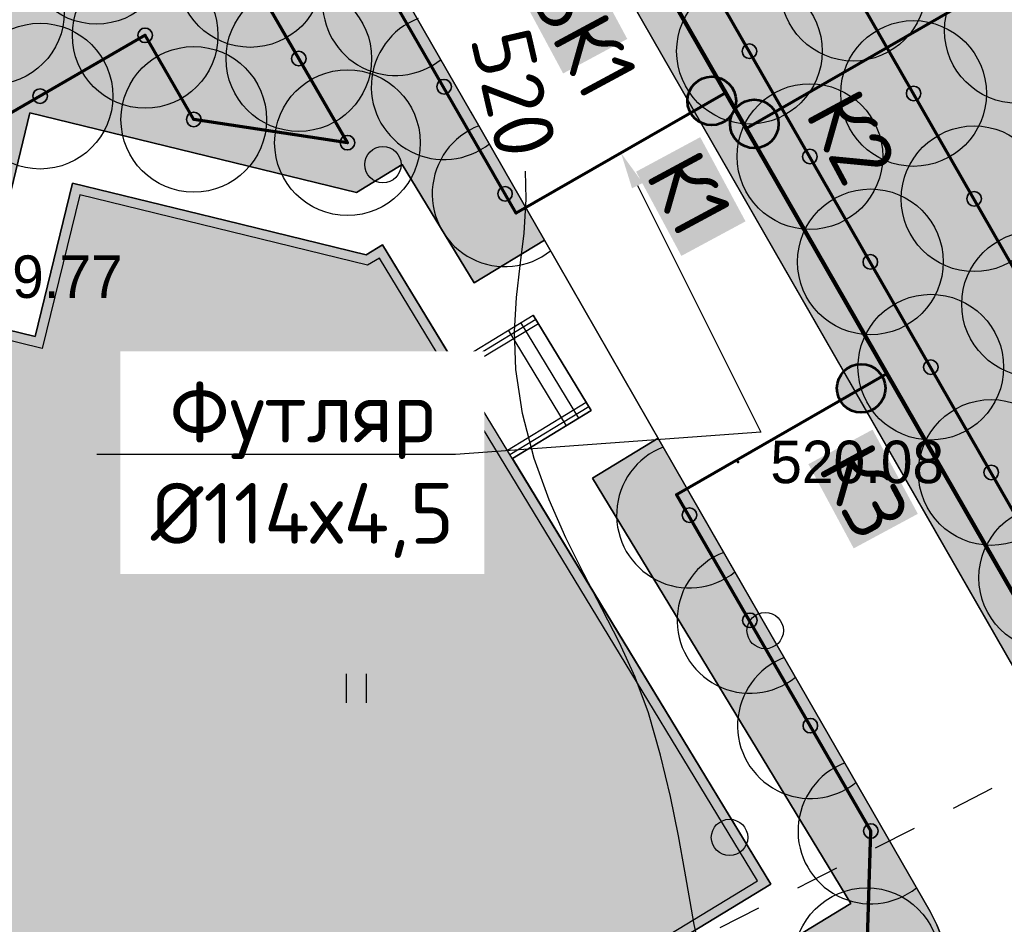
# Model space of a CAD drawing. Header units: millimetres. Extents: x -76021 to 1074922, y 19208 to 400534.
# Tile 71 of 109: x 191148 to 211431, y 266519 to 285139. Entities that reach past the tile are written whole.
import ezdxf
from ezdxf import colors
from ezdxf.entities.mleader import LeaderData, LeaderLine
from ezdxf.math import Vec2, Vec3

# ---------------------------------------------------------------- set-up
doc = ezdxf.new("R2010")
doc.units = ezdxf.units.MM
doc.linetypes.add('Д_ТРОТ_ТРУБА', pattern=[3, 1.5, -1.5])
for name, color, linetype in [('(004) Точки рельефа', 7, 'Continuous'), ('(025) Дорога', 7, 'Continuous'), ('(036) Растительность', 7, 'Continuous'), ('(038) Деревья', 7, 'Continuous'), ('C-TOPO-MAJR', 9, 'Continuous')]:
    doc.layers.add(name, color=color, linetype=linetype)
doc.layers.add('(032) Горизонтали утолщенные', color=32, linetype='Continuous', lineweight=30)
doc.layers.add('В3', color=5, linetype='производственный водопровод', lineweight=50)
doc.styles.add('D-431', font='txt')
doc.styles.add('GOST', font='isocpeur.ttf')
doc.styles.get("Standard").update_dxf_attribs({"font": 'arial.ttf'})
doc.styles.add('СПДС', font='isocpeur.ttf')
doc.linetypes.add('производственный водопровод', pattern='A,5,-0.5,["В3",Standard,S=0.7,R=0,X=0,Y=-0.35],-2', length=7.5)

# ---------------------------------------------------------------- blocks, each defined once
blk = doc.blocks.new('A$C2cdd6916')
h = blk.add_hatch(color=1)
h.dxf.hatch_style = 1
h.paths.add_polyline_path([(16401.238, -4652.593), (12042.877, -7301.119), (10692.648, -5079.21), (11718.144, -4456.027), (9225.414, -354.04), (9994.537, 113.347), (7294.079, 4557.166), (6524.956, 4089.779), (4032.226, 8191.765), (3006.729, 7568.583), (1656.5, 9790.492), (26610.253, 24954.602), (28168.21, 22390.86), (31159.242, 24208.476), (35090.313, 26597.342), (27092.803, 39757.883), (26750.971, 39550.156), (23865.782, 40254.206), (20705.813, 41025.308), (19934.711, 37865.339), (16774.743, 38636.441), (16003.641, 35476.472), (12843.672, 36247.575), (12072.57, 33087.606), (8912.601, 33858.708), (8141.499, 30698.739), (4981.531, 31469.841), (4210.429, 28309.873), (1050.46, 29080.975), (279.358, 25921.006), (-2880.611, 26692.108), (-3651.713, 23532.14), (-4355.763, 20646.951), (-16319.891, 13376.488), (-19205.079, 14080.537), (-22365.048, 14851.639), (-23136.15, 11691.671), (-26296.119, 12462.773), (-27067.221, 9302.804), (-30227.189, 10073.906), (-30998.291, 6913.938), (-34158.26, 7685.04), (-34929.362, 4525.071), (-38089.331, 5296.173), (-38860.433, 2136.205), (-42020.401, 2907.307), (-42791.503, -252.662), (-45951.472, 518.44), (-46722.574, -2641.528), (-47426.624, -5526.717), (-47768.456, -5734.445), (-39770.946, -18894.986), (-32848.844, -14688.503), (-34406.8, -12124.761), (-9453.047, 3039.348), (-8102.818, 817.438), (-9128.315, 194.256), (-6635.585, -3907.731), (-7404.707, -4375.118), (-4704.249, -8818.937), (-3935.127, -8351.55), (-1442.396, -12453.537), (-416.9, -11830.354), (933.329, -14052.264), (-3425.032, -16700.79), (-1867.075, -19264.531), (-17591.358, -28819.998), (-15929.538, -31554.655), (-15758.622, -31450.792), (-14927.712, -32818.121), (-15440.46, -33129.712), (-13674.776, -36035.286), (-13162.028, -35723.695), (-12331.118, -37091.024), (-12502.034, -37194.887), (-12294.306, -37536.72), (-10840.214, -39929.545), (952.998, -32762.946), (1160.726, -33104.778), (5091.797, -30715.911), (5507.252, -31399.576), (10207.445, -28543.322), (9791.99, -27859.658), (12013.899, -26509.429), (12844.81, -27876.758), (18826.874, -24241.526), (17995.963, -22874.197), (20217.873, -21523.968), (20633.328, -22207.633), (25333.521, -19351.379), (24918.066, -18667.715), (28849.137, -16278.848), (28641.409, -15937.016), (40434.621, -8770.416), (38772.801, -6035.759), (38601.885, -6139.622), (37770.975, -4772.293), (38283.723, -4460.702), (36518.039, -1555.128), (36005.291, -1866.719), (35174.381, -499.39), (35345.297, -395.527), (35137.569, -53.694), (33683.477, 2339.131), (17959.194, -7216.335)])
for p, q in [((28572.861, 37322.329), (30196.565, 38309.034)), ((31134.624, 36187.703), (29940.19, 38153.239)), ((31390.998, 36343.499), (30196.565, 38309.034)), ((30878.249, 36031.908), (29683.816, 37997.443)), ((29767.295, 35356.793), (31390.998, 36343.499))]:
    blk.add_line(p, q)
at = {"color": 1}
for p, q in [((28624.793, 37236.871), (30248.496, 38223.576)), ((28676.725, 37151.413), (30300.428, 38138.118)), ((29663.431, 35527.709), (31287.134, 36514.415)), ((29715.363, 35442.251), (31339.066, 36428.957))]:
    blk.add_line(p, q, dxfattribs=at)
for points in [[(7572.818, 9875.277), (35090.313, 26597.342), (27092.803, 39757.883), (26750.971, 39550.156), (23865.782, 40254.206), (20705.813, 41025.308), (19934.711, 37865.339), (16774.743, 38636.441), (16003.641, 35476.472), (12843.672, 36247.575), (12072.57, 33087.606), (8912.601, 33858.708), (8141.499, 30698.739), (4981.531, 31469.841), (4210.429, 28309.873), (1050.46, 29080.975), (279.358, 25921.006), (-2880.611, 26692.108)], [(31159.242, 24208.476), (35090.313, 26597.342), (27092.803, 39757.883), (26750.971, 39550.156), (20705.813, 41025.308), (19934.711, 37865.339), (16774.743, 38636.441), (16003.641, 35476.472), (12843.672, 36247.575), (12072.57, 33087.606), (8912.601, 33858.708), (8141.499, 30698.739), (4981.531, 31469.841), (4210.429, 28309.873), (1050.46, 29080.975), (279.358, 25921.006), (-2880.611, 26692.108)]]:
    blk.add_lwpolyline(points)
at = {"color": 2, "lineweight": 30}
blk.add_lwpolyline([(7298.038, 9942.329), (34815.533, 26664.395), (27025.75, 39483.103), (26784.039, 39336.218), (20852.699, 40783.596), (20081.597, 37623.627), (16921.628, 38394.729), (16150.526, 35234.761), (12990.557, 36005.863), (12219.455, 32845.894), (9059.487, 33616.996), (8288.385, 30457.027), (5128.416, 31228.13), (4357.314, 28068.161), (1197.345, 28839.263), (426.243, 25679.294), (-2733.725, 26450.396)], dxfattribs=at)
blk = doc.blocks.new('d')
at = {"layer": '(038) Деревья'}
blk.add_ellipse((0, 0), major_axis=(0.265, 0.265), ratio=1, start_param=5.497787, end_param=11.780972, dxfattribs=at)
blk = doc.blocks.new('I04010')
for p, q in [((-0.412273, 0.007146), (-0.412273, 1.207146)), ((0.387727, 1.207146), (0.387727, 0.007146))]:
    blk.add_line(p, q)
blk = doc.blocks.new('A$C05d28b1e')
at = {"layer": '(004) Точки рельефа', "color": 7, "linetype": 'ByBlock', "lineweight": -2}
blk.add_point((-68804, 71309), dxfattribs=at)
at = {"layer": '(032) Горизонтали утолщенные', "color": 32, "linetype": 'Continuous', "lineweight": 30, "ltscale": 600}
blk.add_lwpolyline([(-69640, 61482), (-69706, 61786), (-69789, 62264), (-69895, 62885), (-70029, 63616), (-70196, 64424), (-70401, 65278), (-70650, 66144), (-70921, 66880), (-71246, 67590), (-71605, 68292), (-71980, 69004), (-72350, 69745), (-72696, 70530), (-72999, 71379), (-73239, 72310), (-73377, 73212), (-73408, 73994), (-73367, 74694), (-73290, 75355), (-73210, 76017), (-73164, 76720), (-73179, 77297)], dxfattribs=at)
at = {"layer": '(036) Растительность', "linetype": 'Continuous', "xscale": 500, "yscale": 500, "zscale": 500}
blk.add_blockref('I04010', (-76659, 66347), dxfattribs=at)
at = {"layer": '(038) Деревья', "linetype": 'Continuous', "xscale": 1000, "yscale": 1000, "zscale": 1000}
for p in [(-76118, 77431), (-68243, 67840), (-68978, 63581)]:
    blk.add_blockref('d', p, dxfattribs=at)
at = {"layer": '(004) Точки рельефа', "linetype": 'ByBlock', "char_height": 875, "attachment_point": 4, "style": 'D-431'}
for s, insert in [('519.77', (-85057, 75118)), ('520.08', (-68137, 71305))]:
    blk.add_mtext(s, dxfattribs=dict(at, insert=insert))
at = {"layer": 'C-TOPO-MAJR', "color": 32, "linetype": 'Continuous', "lineweight": 30, "insert": (-73420, 78900), "char_height": 1250, "width": 2398.75, "attachment_point": 5, "rotation": 283.0734, "style": 'СПДС', "bg_fill": 3, "box_fill_scale": 1.254, "bg_fill_color": 256, "bg_fill_true_color": 13158600, "bg_fill_transparency": 0}
blk.add_mtext('520', dxfattribs=at)
at = {"layer": '(025) Дорога', "linetype": 'Д_ТРОТ_ТРУБА', "ltscale": 600, "flags": 128}
blk.add_lwpolyline([(27459, 120222), (8937, 104733), (7549, 103433), (-2273, 96670), (-15702, 86137), (-17767, 85381), (-18644, 85674), (-40043, 104576), (-45955, 113584), (-51231, 109005), (-44895, 102103), (-42025, 99008), (-25117, 82841), (-25117, 81951), (-25407, 81084), (-32229, 76172), (-32639, 76060), (-33388, 76495), (-37188, 78427), (-42918, 74170), (-43534, 73566), (-56171, 68379), (-72915, 59805), (-96929, 47597), (-121278, 30068), (-138829, 14906), (-139804, 14024), (-138021, 12053), (-129914, 19516), (-105640, 36924), (-88825, 45949), (-78921, 50853), (-56719, 62542), (-42094, 71045), (-39916, 71829), (-37271, 72176), (-35503, 71928), (-34406, 71614), (-29497, 64248), (-29370, 62878), (-30300, 61153), (-32643, 58416), (-31513, 56567), (-31513, 56567), (-31513, 56567)], dxfattribs=at)
blk = doc.blocks.new('фонтан разбрызгиватель')
h = blk.add_hatch(color=256)
h.dxf.hatch_style = 1
h.set_gradient(color1=(0, 0, 255), color2=(0, 0, 255), tint=1)
h.paths.add_polyline_path([(150, 0, 1), (-150, 0, 1)])
at = {"lineweight": 35}
blk.add_circle((0, 0), 150, dxfattribs=at)
blk = doc.blocks.new('Приямок')
at = {"layer": 'В3', "ltscale": 1000}
h = blk.add_hatch(color=256, dxfattribs=at)
h.set_gradient(color1=(0, 0, 255), color2=(0, 0, 255), tint=1)
h.paths.add_polyline_path([(500, 0, 1), (-500, 0, 1)])
at = {"color": 1, "lineweight": 53, "ltscale": 1250}
blk.add_circle((0, 0), 500, dxfattribs=at)

msp = doc.modelspace()

# ---------------------------------------------------------------- block references
at = {"color": 5, "lineweight": 50}
msp.add_blockref('A$C05d28b1e', (274748.019, 204725.492), dxfattribs=at)

# ---------------------------------------------------------------- next in the draw order: hatches: boundary and pattern name
at = {"true_color": 0xbdffbd, "transparency": 33554687}
h = msp.add_hatch(color=254, dxfattribs=at)
h.dxf.hatch_style = 1
h.paths.add_polyline_path([(214820.88, 216948.725), (217126.116, 218322.021), (215603.663, 220877.635), (209171.331, 217045.709), (215496.664, 206427.905), (221928.995, 210259.83), (220406.542, 212815.444), (218101.307, 211442.149)], flags=16)
h.paths.add_polyline_path([(224023.649, 225893.664), (217321.878, 221901.225), (218844.331, 219345.611), (221149.566, 220718.907), (224429.993, 215212.33), (222124.757, 213839.035), (223647.21, 211283.421), (230348.982, 215275.86)], flags=16)
h.paths.add_polyline_path([(198145.918, 256389.508), (196714.622, 258810.696), (195945.576, 258343.355), (195452.223, 259155.207), (180753.437, 250222.923), (181792.074, 248513.762), (184954.022, 250435.242), (185778.519, 249078.468)], flags=17)
h.paths.add_polyline_path([(112361.948, 220188.45), (111031.926, 219380.211), (111784.936, 218141.073), (110930.404, 217621.783), (111501.659, 216681.738), (112356.234, 217201.053), (113109.244, 215961.915), (114308.017, 216690.396)], flags=17)
h.paths.add_polyline_path([(105307.447, 232868.899), (103501.698, 231771.566), (104254.708, 230532.428), (103400.281, 230013.202), (108385.746, 221809.221), (109240.278, 222328.51), (109993.288, 221089.372), (111388.913, 221937.478)], flags=17)
h.paths.add_polyline_path([(156979.321, 232925.067), (156752.863, 233297.721), (159914.811, 235219.201), (158876.174, 236928.362), (144177.388, 227996.078), (144670.741, 227184.227), (143901.694, 226716.886), (144568.743, 225588.502)], flags=17)
h.paths.add_polyline_path([(142502.741, 224367.177), (141850.549, 225470.429), (141081.502, 225003.088), (140588.149, 225814.939), (140331.775, 225659.144), (141058.822, 224462.731), (136016.796, 221398.75), (135886.966, 221612.395), (132969.513, 219839.492), (133454.857, 219018.482)], flags=17)
edge = h.paths.add_edge_path(flags=17)
edge.add_line((209900.143, 266779.777), (204300.545, 276526.419))
edge.add_line((204300.545, 276526.419), (202947.914, 275704.44))
edge.add_line((202947.914, 275704.44), (208270.931, 266944.989))
edge.add_line((208270.931, 266944.989), (204339.861, 264556.123))
edge.add_line((204339.861, 264556.123), (205066.907, 263359.71))
edge.add_line((205066.907, 263359.71), (200024.882, 260295.729))
edge.add_line((200024.882, 260295.729), (199297.835, 261492.142))
edge.add_line((199297.835, 261492.142), (199041.461, 261336.346))
edge.add_line((199041.461, 261336.346), (199534.814, 260524.494))
edge.add_line((199534.814, 260524.494), (198765.767, 260057.154))
edge.add_line((198765.767, 260057.154), (200211.92, 257610.833))
edge.add_line((200211.92, 257610.833), (208825.536, 262702.809))
edge.add_arc((207298.879, 265285.311), 3000, 300.5896345, 389.8780372)
edge = h.paths.add_edge_path(flags=17)
edge.add_line((103051.568, 200547.289), (115708.556, 208238.796))
edge.add_arc((114150.599, 210802.537), 3000, 301.2865698, 389.0884551)
edge.add_line((116772.21, 212261.015), (115281.052, 214941.368))
edge.add_line((115281.052, 214941.368), (114147.882, 214252.754))
edge.add_line((114147.882, 214252.754), (114900.892, 213013.616))
edge.add_line((114900.892, 213013.616), (114046.317, 212494.3))
edge.add_line((114046.317, 212494.3), (114409.79, 211896.176))
edge.add_line((114409.79, 211896.176), (101761.821, 204210.15))
edge.add_line((101761.821, 204210.15), (101398.406, 204808.177))
edge.add_line((101398.406, 204808.177), (100543.808, 204288.848))
edge.add_line((100543.808, 204288.848), (99790.798, 205527.986))
edge.add_line((99790.798, 205527.986), (97397.99, 204073.904))
edge.add_line((97397.99, 204073.904), (98929.869, 201553.074))
edge.add_arc((101493.611, 203111.031), 3000, 211.2865698, 301.2865698)
h.paths.add_polyline_path([(97999.15, 208476.285), (98853.749, 208995.615), (98282.494, 209935.661), (97427.851, 209416.305), (96674.841, 210655.443), (94282.077, 209201.388), (96359.352, 205783.065), (98752.16, 207237.147)], flags=17)
h.paths.add_polyline_path([(90752.371, 222327.079), (89897.624, 221807.659), (89144.614, 223046.798), (86751.954, 221592.806), (93243.44, 210910.549), (95636.204, 212364.604), (94883.194, 213603.742), (95737.836, 214123.098)], flags=17)
edge = h.paths.add_edge_path(flags=17)
edge.add_line((100492.154, 234798.756), (100855.623, 234200.64))
edge.add_line((100855.623, 234200.64), (101710.05, 234719.865))
edge.add_line((101710.05, 234719.865), (102463.06, 233480.727))
edge.add_line((102463.06, 233480.727), (104334.413, 234617.926))
edge.add_line((104334.413, 234617.926), (103714.557, 235732.115))
edge.add_arc((101092.946, 234273.637), 3000, 29.0884551, 121.2865698)
edge.add_line((99534.99, 236837.379), (85997.641, 228610.887))
edge.add_arc((87555.597, 226047.145), 3000, 121.2865698, 211.2865698)
edge.add_line((84991.856, 224489.189), (85713.317, 223301.967))
edge.add_line((85713.317, 223301.967), (88105.976, 224755.959))
edge.add_line((88105.976, 224755.959), (87352.966, 225995.097))
edge.add_line((87352.966, 225995.097), (88207.713, 226514.517))
edge.add_line((88207.713, 226514.517), (87844.185, 227112.731))
edge.add_line((87844.185, 227112.731), (100492.154, 234798.756))
edge = h.paths.add_edge_path(flags=17)
edge.add_line((206429.526, 217740.334), (224718.274, 228635.469))
edge.add_line((224718.274, 228635.469), (228392.671, 222467.567))
edge.add_line((228392.671, 222467.567), (233629.64, 225476.287))
edge.add_line((233629.64, 225476.287), (230763.019, 230465.919))
edge.add_arc((228161.755, 228971.453), 3000, 29.8780372, 120.0993966)
edge.add_line((226657.251, 231566.923), (203230.482, 217987.23))
edge.add_arc((204734.987, 215391.76), 3000, 120.0993966, 209.6273998)
edge.add_line((202127.211, 213908.687), (205080.543, 208715.666))
edge.add_line((205080.543, 208715.666), (210103.883, 211572.499))
edge.add_line((210103.883, 211572.499), (206429.526, 217740.334))
edge = h.paths.add_edge_path(flags=17)
edge.add_line((215489.1, 196338.802), (220126.391, 198832.989))
edge.add_arc((218705.336, 201475.072), 3000, 298.2737705, 330.6005223)
edge.add_line((221318.991, 200002.384), (224444.814, 205549.945))
edge.add_arc((227058.469, 204077.258), 3000, 120.9636572, 150.6005223, ccw=False)
edge.add_line((225514.986, 206649.739), (237068.791, 213581.994))
edge.add_arc((235525.308, 216154.476), 3000, 300.9636572, 389.8780372)
edge.add_line((238126.571, 217648.942), (236200.481, 221001.489))
edge.add_line((236200.481, 221001.489), (234625.951, 223742.111))
edge.add_line((234625.951, 223742.111), (229416.389, 220749.137))
edge.add_line((229416.389, 220749.137), (233090.787, 214581.235))
edge.add_line((233090.787, 214581.235), (214802.04, 203686.1))
edge.add_line((214802.04, 203686.1), (211127.682, 209853.934))
edge.add_line((211127.682, 209853.934), (206069.258, 206977.149))
edge.add_line((206069.258, 206977.149), (211460.269, 197497.812))
edge.add_arc((214068.044, 198980.885), 3000, 209.6273998, 298.2737705)
edge = h.paths.add_edge_path(flags=17)
edge.add_line((194192.973, 196985.951), (199241.318, 187599.865))
edge.add_line((199241.318, 187599.865), (206679.698, 191600.629))
edge.add_arc((205258.643, 194242.712), 3000, 298.2737705, 389.6273998)
edge.add_line((207866.419, 195725.785), (202800.909, 204632.774))
edge.add_line((202800.909, 204632.774), (195139.317, 200275.536))
edge.add_arc((192052.271, 199382.7), 3213.567, 0, 16.130926, ccw=False)
edge.add_arc((192052.271, 199382.7), 3213.567, 311.7702443, 360, ccw=False)
edge = h.paths.add_edge_path(flags=17)
edge.add_line((190745.269, 183030.23), (197920.277, 186889.338))
edge.add_line((197920.277, 186889.338), (192871.931, 196275.424))
edge.add_arc((192052.271, 199382.7), 3213.567, 223.1238736, 284.7772966, ccw=False)
edge.add_line((189706.76, 197185.977), (182063.185, 192838.986))
edge.add_line((182063.185, 192838.986), (186682.131, 184251.258))
edge.add_arc((189324.213, 185672.313), 3000, 208.2737705, 298.2737705)
edge = h.paths.add_edge_path(flags=17)
edge.add_line((189911.568, 201779.449), (188415.098, 204561.747))
edge.add_line((188415.098, 204561.747), (188128.985, 204387.879))
edge.add_line((188128.985, 204387.879), (185951.459, 207971.174))
edge.add_line((185951.459, 207971.174), (179296.89, 204113.749))
edge.add_arc((180801.395, 201518.279), 3000, 120.0993966, 208.2737705)
edge.add_line((178159.312, 200097.223), (181352.459, 194160.396))
edge.add_line((181352.459, 194160.396), (188965.224, 198489.865))
edge.add_arc((192052.271, 199382.7), 3213.567, 180, 196.130926, ccw=False)
edge.add_arc((192052.271, 199382.7), 3213.567, 131.7702443, 180, ccw=False)
edge = h.paths.add_edge_path(flags=17)
edge.add_line((202059.373, 205936.662), (198690.902, 211859.646))
edge.add_arc((196083.126, 210376.573), 3000, 29.6273998, 120.0993966)
edge.add_line((194578.621, 212972.043), (194085.678, 212686.301))
edge.add_line((194085.678, 212686.301), (196162.043, 209269.476))
edge.add_line((196162.043, 209269.476), (189698.743, 205341.803))
edge.add_line((189698.743, 205341.803), (191232.61, 202489.977))
edge.add_arc((192052.271, 199382.7), 3213.567, 43.1238736, 104.7772966, ccw=False)
edge.add_line((194397.781, 201579.424), (202059.373, 205936.662))
edge = h.paths.add_edge_path(flags=17)
edge.add_line((164213.301, 219576.775), (163356.425, 220986.833))
edge.add_line((163356.425, 220986.833), (167159.309, 223297.802))
edge.add_line((167159.309, 223297.802), (163861.634, 228724.388))
edge.add_line((163861.634, 228724.388), (160699.686, 226802.909))
edge.add_line((160699.686, 226802.909), (159056.75, 229506.492))
edge.add_line((159056.75, 229506.492), (146556.018, 222116.632))
edge.add_arc((148266.262, 219651.868), 3000, 124.755902, 210.5896345)
edge.add_line((145683.76, 218125.211), (151374.674, 208498.427))
edge.add_line((151374.674, 208498.427), (153745.995, 209939.452))
edge.add_line((153745.995, 209939.452), (152291.902, 212332.277))
edge.add_line((152291.902, 212332.277), (164213.301, 219576.775))
h.paths.add_polyline_path([(183974.435, 211224.524), (183689.605, 211693.234), (183143.525, 212591.853), (182972.609, 212487.989), (183388.064, 211804.325), (176636.877, 207701.706), (176221.422, 208385.37), (172290.351, 205996.504), (172082.624, 206338.336), (160289.412, 199171.736), (158835.319, 201564.562), (156421.976, 200098.001), (158829.701, 195944.357)], flags=17)
edge = h.paths.add_edge_path(flags=17)
edge.add_line((138322.92, 217249.602), (127699.711, 210969.647))
edge.add_arc((129226.368, 208387.145), 3000, 120.5896345, 209.0884551)
edge.add_line((126604.758, 206928.667), (137798.028, 186808.79))
edge.add_arc((140419.639, 188267.268), 3000, 209.0884551, 301.2865699)
edge.add_line((141977.595, 185703.526), (155410.644, 193866.636))
edge.add_line((155410.644, 193866.636), (153002.92, 198020.28))
edge.add_line((153002.92, 198020.28), (151998.675, 197410.012))
edge.add_line((151998.675, 197410.012), (146909.35, 205784.901))
edge.add_line((146909.35, 205784.901), (147956.098, 206420.998))
edge.add_line((147956.098, 206420.998), (142240.424, 216089.668))
edge.add_arc((139657.921, 214563.011), 3000, 30.5896345, 116.4233669)
edge = h.paths.add_edge_path(flags=17)
edge.add_line((196998.758, 251064.703), (187855.948, 245659.892))
edge.add_line((187855.948, 245659.892), (188900.845, 243940.429))
edge.add_line((188900.845, 243940.429), (185738.897, 242018.95))
edge.add_line((185738.897, 242018.95), (189036.572, 236592.363))
edge.add_line((189036.572, 236592.363), (192839.455, 238903.332))
edge.add_line((192839.455, 238903.332), (193696.331, 237493.274))
edge.add_line((193696.331, 237493.274), (204596.178, 244108.099))
edge.add_line((204596.178, 244108.099), (201107.919, 250008.859))
edge.add_arc((198525.416, 248482.202), 3000, 30.5896345, 120.589661)
edge = h.paths.add_edge_path(flags=17)
edge.add_arc((212280.818, 256613.765), 3000, 29.8780372, 120.5896345)
edge.add_line((210754.161, 259196.267), (205607.1, 256153.561))
edge.add_arc((207133.758, 253571.058), 3000, 120.5896345, 210.5896345)
edge.add_line((204551.255, 252044.401), (208039.514, 246143.641))
edge.add_line((208039.514, 246143.641), (209464.396, 243798.885))
edge.add_line((209464.396, 243798.885), (213908.468, 246499.496))
edge.add_line((213908.468, 246499.496), (215414.178, 244021.729))
edge.add_line((215414.178, 244021.729), (221098.712, 247287.582))
edge.add_line((221098.712, 247287.582), (214882.081, 258108.231))
edge = h.paths.add_edge_path(flags=17)
edge.add_line((225781.428, 239136.861), (223091.333, 243819.231))
edge.add_line((223091.333, 243819.231), (217492.082, 240602.374))
edge.add_line((217492.082, 240602.374), (218997.792, 238124.607))
edge.add_line((218997.792, 238124.607), (214553.973, 235424.149))
edge.add_line((214553.973, 235424.149), (217362.49, 230802.51))
edge.add_line((217362.49, 230802.51), (224684.669, 235046.925))
edge.add_arc((223180.164, 237642.395), 3000, 300.0993966, 389.8780372)
h.paths.add_polyline_path([(213901.12, 228796.072), (212589.744, 230954.048), (201822.028, 224410.631), (202029.756, 224068.799), (198098.685, 221679.932), (198514.14, 220996.268), (191762.953, 216893.649), (191347.498, 217577.313), (191176.582, 217473.45), (192007.956, 216105.357)], flags=17)
h.paths.add_polyline_path([(220749.615, 219078.231), (222796.796, 215641.801), (218501.258, 213082.825), (216454.077, 216519.255)], flags=16)
edge = h.paths.add_edge_path(flags=17)
edge.add_line((126035.661, 228965.747), (124411.958, 227979.041))
edge.add_line((124411.958, 227979.041), (123678.889, 229185.364))
edge.add_line((123678.889, 229185.364), (116457.688, 225168.001))
edge.add_line((116457.688, 225168.001), (121741.495, 215670.37))
edge.add_arc((124363.106, 217128.847), 3000, 209.0884551, 300.5896345)
edge.add_line((125889.763, 214546.345), (132421.856, 218407.819))
edge.add_line((132421.856, 218407.819), (131358.679, 220206.296))
edge.add_line((131358.679, 220206.296), (126035.661, 228965.747))
edge = h.paths.add_edge_path(flags=17)
edge.add_line((181938.326, 178293.379), (154215.054, 163382.302))
edge.add_arc((152793.999, 166024.385), 3000, 209.0884551, 298.2737705, ccw=False)
edge.add_line((150172.388, 164565.907), (147155.126, 169989.43))
edge.add_line((147155.126, 169989.43), (155925.21, 174868.481))
edge.add_line((155925.21, 174868.481), (159609.911, 168683.283))
edge.add_line((159609.911, 168683.283), (174558.382, 177588.519))
edge.add_line((174558.382, 177588.519), (170873.948, 183773.268))
edge.add_line((170873.948, 183773.268), (179811.755, 188580.505))
edge.add_line((179811.755, 188580.505), (183159.353, 182356.517))
edge.add_arc((180517.27, 180935.462), 3000, -61.7262295, 28.2737705, ccw=False)
edge = h.paths.add_edge_path(flags=17)
edge.add_line((143726.855, 182085.873), (170853.271, 198570.284))
edge.add_arc((172411.227, 196006.543), 3000, 28.2737943, 121.2865699, ccw=False)
edge.add_line((175053.31, 197427.599), (178864.385, 190341.894))
edge.add_line((178864.385, 190341.894), (169849.375, 185493.133))
edge.add_line((169849.375, 185493.133), (166164.941, 191677.882))
edge.add_line((166164.941, 191677.882), (151216.47, 182772.646))
edge.add_line((151216.47, 182772.646), (154901.171, 176587.448))
edge.add_line((154901.171, 176587.448), (146182.807, 171737.17))
edge.add_line((146182.807, 171737.17), (142663.201, 178063.653))
edge.add_arc((145284.812, 179522.131), 3000, 121.2865699, 209.0884551, ccw=False)
h.paths.add_polyline_path([(165470.316, 188936.077), (160573.403, 186018.845), (162108.789, 183441.522), (164428.379, 184823.369), (167703.868, 179325.081), (165384.278, 177943.234), (166919.663, 175365.911), (171816.576, 178283.144)], flags=16)
h.paths.add_polyline_path([(163666.063, 176919.644), (161346.473, 175537.797), (158070.984, 181036.085), (160390.574, 182417.932), (158855.188, 184995.254), (153958.276, 182078.022), (160304.536, 171425.089), (165201.448, 174342.321)], flags=16)
h.paths.add_polyline_path([(164011.604, 183178.286), (159716.067, 180619.31), (161763.247, 177182.88), (166058.785, 179741.856)], flags=16)
edge = h.paths.add_edge_path()
edge.add_arc((140227.115, 162323.707), 3000, 15.9491425, 119.0884551)
edge.add_line((138768.637, 164945.318), (136829.47, 163866.504))
edge.add_line((136829.47, 163866.504), (119327.735, 195325.831))
edge.add_line((119327.735, 195325.831), (121949.346, 196784.309))
edge.add_arc((120490.868, 199405.919), 3000, 299.0884551, 389.0884551)
edge.add_line((123112.479, 200864.397), (121394.124, 203953.135))
edge.add_arc((118772.514, 202494.657), 3000, 29.0884551, 121.2865698)
edge.add_line((117214.557, 205058.399), (105296.474, 197815.916))
edge.add_arc((101661.242, 203797.981), 7000, 219.1121956, 301.2865698, ccw=False)
edge.add_line((96229.857, 199382.094), (151545.096, 115300.092))
edge.add_line((151545.096, 115300.092), (188931.737, 63929.746))
edge.add_line((188931.737, 63929.746), (189915.299, 64787.522))
edge.add_line((189915.299, 64787.522), (169182.689, 93274.739))
edge.add_line((169182.689, 93274.739), (148747.329, 143403.552))
edge.add_line((148747.329, 143403.552), (143111.633, 163148.059))
edge = h.paths.add_edge_path(flags=17)
edge.add_line((175632.157, 273670.074), (178792.126, 272898.972))
edge.add_line((178792.126, 272898.972), (179563.228, 276058.94))
edge.add_line((179563.228, 276058.94), (182723.196, 275287.838))
edge.add_line((182723.196, 275287.838), (183494.298, 278447.807))
edge.add_line((183494.298, 278447.807), (186654.267, 277676.705))
edge.add_line((186654.267, 277676.705), (187425.369, 280836.673))
edge.add_line((187425.369, 280836.673), (190585.338, 280065.571))
edge.add_line((190585.338, 280065.571), (191356.44, 283225.54))
edge.add_line((191356.44, 283225.54), (198084.502, 281583.744))
edge.add_line((198084.502, 281583.744), (199027.057, 282156.524))
edge.add_line((199027.057, 282156.524), (200507.115, 279720.969))
edge.add_line((200507.115, 279720.969), (201958.507, 280602.963))
edge.add_line((201958.507, 280602.963), (196948.467, 289323.425))
edge.add_arc((194347.203, 287828.959), 3000, 29.8780372, 120.054821)
edge.add_line((192844.718, 290425.598), (161940.601, 272543.65))
edge.add_arc((163443.086, 269947.011), 3000, 120.054821, 211.2865699)
edge.add_line((160879.344, 268389.054), (163966.909, 263308.22))
edge.add_line((163966.909, 263308.22), (164992.406, 263931.403))
edge.add_line((164992.406, 263931.403), (166082.975, 262136.783))
edge.add_line((166082.975, 262136.783), (166128.22, 262164.278))
edge.add_line((166128.22, 262164.278), (167770.016, 268892.341))
edge.add_line((167770.016, 268892.341), (170929.984, 268121.239))
edge.add_line((170929.984, 268121.239), (171701.086, 271281.207))
edge.add_line((171701.086, 271281.207), (174861.055, 270510.105))
edge.add_line((174861.055, 270510.105), (175632.157, 273670.074))
edge = h.paths.add_edge_path(flags=17)
edge.add_line((123057.358, 235990.61), (124699.154, 242718.672))
edge.add_line((124699.154, 242718.672), (127859.123, 241947.57))
edge.add_line((127859.123, 241947.57), (128630.225, 245107.539))
edge.add_line((128630.225, 245107.539), (131790.194, 244336.437))
edge.add_line((131790.194, 244336.437), (132561.296, 247496.406))
edge.add_line((132561.296, 247496.406), (135721.264, 246725.304))
edge.add_line((135721.264, 246725.304), (136492.366, 249885.272))
edge.add_line((136492.366, 249885.272), (139652.335, 249114.17))
edge.add_line((139652.335, 249114.17), (140423.437, 252274.139))
edge.add_line((140423.437, 252274.139), (143583.406, 251503.037))
edge.add_line((143583.406, 251503.037), (144354.508, 254663.005))
edge.add_line((144354.508, 254663.005), (147514.476, 253891.903))
edge.add_line((147514.476, 253891.903), (148285.578, 257051.872))
edge.add_line((148285.578, 257051.872), (155013.641, 255410.076))
edge.add_line((155013.641, 255410.076), (155058.886, 255437.571))
edge.add_line((155058.886, 255437.571), (153968.316, 257232.19))
edge.add_line((153968.316, 257232.19), (154993.813, 257855.372))
edge.add_line((154993.813, 257855.372), (151722.008, 263239.389))
edge.add_arc((149158.266, 261681.432), 3000, 31.2865699, 120.054821)
edge.add_line((147655.781, 264278.072), (127050.739, 252355.444))
edge.add_line((127050.739, 252355.444), (110148.558, 242575.39))
edge.add_arc((111651.043, 239978.751), 3000, 120.054821, 209.0884551)
edge.add_line((109029.432, 238520.273), (115485.369, 226915.741))
edge.add_line((115485.369, 226915.741), (122639.487, 230895.784))
edge.add_line((122639.487, 230895.784), (121971.16, 231995.57))
edge.add_line((121971.16, 231995.57), (123594.863, 232982.276))
edge.add_line((123594.863, 232982.276), (122114.804, 235417.83))
edge.add_line((122114.804, 235417.83), (123057.358, 235990.61))
edge = h.paths.add_edge_path(flags=17)
edge.add_arc((192052.271, 199382.7), 1697.054, -180, 0, ccw=False)
edge.add_arc((192052.271, 199382.7), 1697.054, 0, 180, ccw=False)
edge = h.paths.add_edge_path()
edge.add_line((194002.397, 100264.847), (182386.038, 90725.196))
edge.add_arc((180482.1, 93043.605), 3000, 216.0466202, 309.3937167, ccw=False)
edge.add_line((178056.485, 91278.275), (174519.792, 96137.795))
edge.add_arc((176945.407, 97903.125), 3000, 129.3937167, 216.0466202, ccw=False)
edge.add_line((175041.47, 100221.535), (186386.648, 109538.485))
edge.add_arc((188290.585, 107220.076), 3000, 39.3937167, 129.3937167, ccw=False)
edge.add_line((190608.995, 109124.013), (194416.869, 104487.194))
edge.add_arc((192098.46, 102583.257), 3000, -50.6062833, 39.3937167, ccw=False)
h.paths.add_polyline_path([(225909.097, 121284.113), (227170.774, 119739.025), (227174.817, 119742.344)], flags=17)
edge = h.paths.add_edge_path()
edge.add_line((164910.942, 145006.071), (257456.208, 212136.739))
edge.add_line((257456.208, 212136.739), (211777.921, 293532.009))
edge.add_line((211777.921, 293532.009), (209083.076, 291938.94))
edge.add_line((209083.076, 291938.94), (206029.762, 297103.944))
edge.add_line((206029.762, 297103.944), (208840.815, 298765.71))
edge.add_line((208840.815, 298765.71), (203746.138, 307844.042))
edge.add_line((203746.138, 307844.042), (75953.592, 230203.058))
edge.add_line((75953.592, 230203.058), (95229.836, 200902.177))
edge.add_line((95229.836, 200902.177), (78625.251, 228226.347))
edge.add_line((78625.251, 228226.347), (77404.852, 230234.611))
edge.add_line((77404.852, 230234.611), (82147.774, 233116.831))
edge.add_line((82147.774, 233116.831), (83368.174, 231108.566))
edge.add_line((83368.174, 231108.566), (103750.097, 243494.427))
edge.add_line((103750.097, 243494.427), (190841.405, 293887.785))
edge.add_arc((194347.203, 287828.959), 7000, 29.8780372, 120.054821, ccw=False)
edge.add_line((200416.818, 291316.046), (232723.42, 235083.273))
edge.add_line((232723.42, 235083.273), (241594.922, 219641.564))
edge.add_arc((235525.308, 216154.476), 7000, -59.0363428, 29.8780372, ccw=False)
edge.add_line((239126.768, 210152.019), (228480.382, 203764.213))
edge.add_arc((230023.865, 201191.732), 3000, 120.9636572, 150.6005223)
edge.add_line((227410.21, 202664.419), (225088.421, 198543.818))
edge.add_arc((217247.456, 202961.88), 9000, 298.2737705, 330.6005223, ccw=False)
edge.add_line((221510.622, 195035.632), (158759.568, 161284.717))
edge.add_arc((160180.623, 158642.634), 3000, 118.2737705, 165.4416731)
edge.add_line((157276.946, 159396.73), (154192.339, 147519.332))
edge.add_arc((157096.016, 146765.236), 3000, 165.4416731, 202.178608)
edge.add_line((154317.981, 145632.75), (170267.508, 106507.877))
edge.add_arc((173045.543, 107640.362), 3000, 202.178608, 309.3937167)
edge.add_line((174949.48, 105321.953), (183848.065, 112629.698))
edge.add_arc((181944.127, 114948.108), 3000, 309.3937167, 399.3937167)
edge.add_line((184262.537, 116852.045), (182358.6, 119170.454))
edge.add_line((182358.6, 119170.454), (184450.98, 120888.77))
edge.add_line((184450.98, 120888.77), (164910.942, 145006.071))
h.paths.add_polyline_path([(232804.518, 119188.799), (230271.781, 122278.038), (230269.76, 122276.379)], flags=17)
edge = h.paths.add_edge_path()
edge.add_line((214580.176, 86091.88), (201888.851, 101756.153))
edge.add_line((201888.851, 101756.153), (198859.39, 99077.572))
edge.add_line((198859.39, 99077.572), (184472.652, 87262.814))
edge.add_arc((186376.589, 84944.405), 3000, 129.3937167, 216.0466202)
edge.add_line((183950.973, 83179.075), (191895.937, 72262.461))
edge.add_line((191895.937, 72262.461), (196266.373, 76016.199))
edge.add_line((196266.373, 76016.199), (199133.622, 72677.893))
edge.add_line((199133.622, 72677.893), (214580.176, 86091.88))

# ---------------------------------------------------------------- next in the draw order: linework, layer by layer
for points in [[(154192.339, 147519.332), (157276.946, 159396.73, -0.208764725), (158759.568, 161284.717), (221510.622, 195035.632, 0.141995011), (225088.421, 198543.818), (227410.21, 202664.419, -0.130040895), (228480.382, 203764.213), (239126.768, 210152.019, 0.408674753), (241594.922, 219641.564), (232723.42, 235083.273), (200416.818, 291316.046, 0.415117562), (190841.405, 293887.785), (103750.097, 243494.427)], [(103750.097, 243494.427), (190841.405, 293887.785, -0.415117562), (200416.818, 291316.046), (232723.42, 235083.273), (241594.922, 219641.564, -0.408674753), (239126.768, 210152.019), (228480.382, 203764.213, 0.130040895), (227410.21, 202664.419), (225088.421, 198543.818, -0.141995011), (221510.622, 195035.632), (158759.568, 161284.717, 0.208764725), (157276.946, 159396.73), (154192.339, 147519.332, 0.161682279)], [(167770.016, 268892.341), (170929.984, 268121.239), (171701.086, 271281.207), (174861.055, 270510.105), (175632.157, 273670.074), (178792.126, 272898.972), (179563.228, 276058.94), (182723.196, 275287.838), (183494.298, 278447.807), (186654.267, 277676.705), (187425.369, 280836.673), (190585.338, 280065.571), (191356.44, 283225.54), (198084.502, 281583.744), (199027.057, 282156.524), (200507.115, 279720.969), (201958.507, 280602.963), (196948.467, 289323.425, 0.415117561), (192844.718, 290425.598), (161940.601, 272543.65, 0.420524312)], [(161940.601, 272543.65), (189130.028, 288276.179), (192844.718, 290425.598, -0.415117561), (196948.467, 289323.425), (201958.507, 280602.963), (205442.784, 274538.242), (209900.143, 266779.777, -0.410580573), (208825.536, 262702.809)], [(208825.536, 262702.809, 0.410580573), (209900.143, 266779.777)]]:
    msp.add_lwpolyline(points, format="xyb")
for points in [[(213306.621, 268880.094), (200416.818, 291316.046)], [(201958.507, 280602.963), (196948.467, 289323.425)], [(204339.861, 264556.123), (208270.931, 266944.989), (202947.914, 275704.44), (204300.545, 276526.419), (201958.507, 280602.963), (200507.115, 279720.969), (199027.057, 282156.524), (198084.502, 281583.744), (191356.44, 283225.54), (190585.338, 280065.571), (187425.369, 280836.673), (186654.267, 277676.705), (183494.298, 278447.807), (182723.196, 275287.838), (179563.228, 276058.94), (178792.126, 272898.972), (175632.157, 273670.074), (174861.055, 270510.105), (171701.086, 271281.207), (170929.984, 268121.239), (167770.016, 268892.341)], [(205442.784, 274538.242), (200619.494, 282933.646)], [(168651.329, 267442.069), (171811.297, 266670.967), (172582.399, 269830.936), (175742.368, 269059.834), (176513.47, 272219.802), (179673.439, 271448.7), (180444.541, 274608.669), (183604.509, 273837.567), (184375.611, 276997.535), (187535.58, 276226.433), (188306.682, 279386.402), (191466.651, 278615.3), (192237.753, 281775.269), (195397.721, 281004.166), (198282.91, 280300.117), (198624.742, 280507.844), (200104.801, 278072.29), (201728.504, 279058.995), (202922.937, 277093.46), (201299.234, 276106.754), (206622.252, 267347.303), (202691.181, 264958.437)], [(205442.784, 274538.242), (201958.507, 280602.963)], [(209900.143, 266779.777), (205442.784, 274538.242)]]:
    msp.add_lwpolyline(points)
at = {"lineweight": 30}
for points in [[(232723.42, 235083.273), (200416.818, 291316.046)], [(200416.818, 291316.046), (232723.42, 235083.273)], [(196948.467, 289323.425), (201958.507, 280602.963)], [(201958.507, 280602.963), (196948.467, 289323.425)], [(191356.44, 283225.54), (190585.338, 280065.571)], [(190585.338, 280065.571), (191356.44, 283225.54)], [(198084.502, 281583.744), (191356.44, 283225.54)], [(191356.44, 283225.54), (198084.502, 281583.744)], [(199027.057, 282156.524), (198084.502, 281583.744)], [(198084.502, 281583.744), (199027.057, 282156.524)], [(200507.115, 279720.969), (199027.057, 282156.524)], [(199027.057, 282156.524), (200507.115, 279720.969)], [(191466.651, 278615.3), (192237.753, 281775.269)], [(192237.753, 281775.269), (195397.721, 281004.166)], [(195397.721, 281004.166), (198282.91, 280300.117)], [(198282.91, 280300.117), (198624.742, 280507.844)], [(198624.742, 280507.844), (200104.801, 278072.29)], [(201958.507, 280602.963), (200507.115, 279720.969)], [(200507.115, 279720.969), (201958.507, 280602.963)], [(204300.545, 276526.419), (201958.507, 280602.963)], [(201958.507, 280602.963), (205442.784, 274538.242)], [(188306.682, 279386.402), (191466.651, 278615.3)], [(200104.801, 278072.29), (201728.504, 279058.995)], [(201728.504, 279058.995), (202922.937, 277093.46)], [(202922.937, 277093.46), (201299.234, 276106.754)], [(202947.914, 275704.44), (204300.545, 276526.419)], [(204300.545, 276526.419), (202947.914, 275704.44)], [(209900.143, 266779.777), (204300.545, 276526.419)], [(201299.234, 276106.754), (206622.252, 267347.303)], [(208270.931, 266944.989), (202947.914, 275704.44)], [(202947.914, 275704.44), (208270.931, 266944.989)], [(205442.784, 274538.242), (209900.143, 266779.777)], [(206622.252, 267347.303), (202691.181, 264958.437)], [(204339.861, 264556.123), (208270.931, 266944.989)], [(208270.931, 266944.989), (204339.861, 264556.123)]]:
    msp.add_lwpolyline(points, dxfattribs=at)
msp.add_lwpolyline([(204300.545, 276526.419), (202947.914, 275704.44), (208270.931, 266944.989), (204339.861, 264556.123), (205066.907, 263359.71), (200024.882, 260295.729), (199297.835, 261492.142), (199041.461, 261336.346), (199534.814, 260524.494), (198765.767, 260057.154), (200211.92, 257610.833), (208825.536, 262702.809, 0.410580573), (209900.143, 266779.777)], format="xyb", close=True)
for points in [[(209900.143, 266779.777, -0.410580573), (208825.536, 262702.809)], [(208825.536, 262702.809, 0.410580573), (209900.143, 266779.777)]]:
    msp.add_lwpolyline(points, format="xyb", dxfattribs=at)
at = {"color": 6, "transparency": 33554687}
for centre in [(192730.899, 286549.089), (195896.422, 286070.067), (208317.173, 285788.129), (190567.032, 285297.018), (211699.14, 284918.498), (193732.556, 284817.996), (206180.595, 284490.04), (196898.079, 284338.974), (191568.689, 283565.925), (209562.562, 283620.409), (194734.212, 283086.903), (197899.736, 282607.881), (207425.984, 282322.321), (210807.95, 281452.69), (208671.372, 280154.601), (212053.339, 279284.97), (209916.761, 277986.882), (211162.149, 275819.162), (212407.538, 273651.443), (208596.633, 265770.988)]:
    msp.add_circle(centre, 1500, dxfattribs=at)
for centre, start, end in [((198888.836, 285490.879), 110.9456354, 308.8104391), ((199890.493, 283759.786), 110.9456354, 308.8104391), ((201146.09, 281555.03), 111.0517139, 308.7043606), ((204944.914, 274942.808), 111.0517139, 308.7043606), ((206190.303, 272775.089), 111.0517139, 308.7043606), ((207435.691, 270607.369), 111.0517139, 308.7043606), ((208681.08, 268439.65), 111.0517139, 308.7043606)]:
    msp.add_arc(centre, 1500, start, end, dxfattribs=at)
at = {"layer": 'В3', "color": 1, "lineweight": 90, "ltscale": 1250}
msp.add_lwpolyline([(156627.985, 165247.841), (153978.212, 163822.65, -0.41005504), (150609.323, 164808.987), (147995.928, 169506.56), (136417.147, 163064.949), (118307.713, 195616.614), (123550.934, 198533.57), (120738.721, 203588.516), (127292.748, 207234.711), (105935.015, 245625.184), (190465.783, 294536.945, -0.415117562), (201067.134, 291689.663), (233373.736, 235456.89), (242245.238, 220015.18, -0.408674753), (239512.639, 209508.899), (228355.83, 202814.84), (224354.622, 195713.688), (159114.831, 160624.196)], format="xyb", close=True, dxfattribs=at)
at = {"layer": 'В3', "lineweight": 70, "ltscale": 1250}
for points in [[(226552.461, 193811.666), (230269.271, 200325.906), (243114.129, 208072.495), (245488.787, 208945.38), (249761.943, 211541.557), (246069.586, 218069.591), (245678.829, 220756.546), (203084.3, 294891.261)], [(225328.976, 195991.824), (229045.786, 202506.064), (241890.644, 210252.652), (244265.302, 211125.538), (245178.396, 214603.783), (243933.008, 216771.503), (243542.25, 219458.458), (200947.722, 293593.172)], [(205694.884, 283634.614), (201377.068, 281153.962), (196885.523, 288953.066), (193893.109, 289532.254), (161435.111, 270751.189), (162436.768, 269020.096), (194894.765, 287801.16), (197899.736, 282607.881), (194734.212, 283086.903), (193732.556, 284817.996), (163438.425, 267289.002), (164440.081, 265557.909), (166603.948, 266809.98)], [(231477.303, 193794.179), (232716.24, 195965.592), (234857.049, 197256.69), (243420.288, 202421.082), (253122.006, 210659.489), (255258.584, 211957.577), (250342.742, 220665.768), (249951.985, 223352.723), (213363.621, 287062.917), (206117.113, 282899.685)], [(194013.705, 239642.899), (202684.583, 244624.453), (201439.194, 246792.173), (192768.316, 241810.619), (191016.052, 239881.566), (188848.333, 238636.177), (187602.944, 240803.897), (189770.664, 242049.285), (191522.928, 243978.338), (200193.806, 248959.892), (198948.417, 251127.612), (188967.018, 245416.308), (185236.224, 250507.224), (185601.755, 250673.773), (207197.221, 263201.283), (206444.548, 264498.774), (209375.611, 264489.117), (208596.633, 265770.988), (208681.08, 268439.65), (204681, 275367.807), (209014.082, 277857.23)]]:
    msp.add_lwpolyline(points, dxfattribs=at)

# ---------------------------------------------------------------- next in the draw order: block references
msp.add_blockref('A$C2cdd6916', (171531.94, 240749.961, -3656))
at = {"transparency": 33554687, "xscale": -1, "rotation": 180}
for p in [(193732.556, 284817.996), (206180.595, 284490.04), (196898.079, 284338.974), (199890.493, 283759.786), (209562.562, 283620.409), (191568.689, 283565.925), (194734.212, 283086.903), (197899.736, 282607.881), (207425.984, 282322.321), (201146.09, 281555.03), (210807.95, 281452.69), (208671.372, 280154.601), (209916.761, 277986.882), (211162.149, 275819.162), (204944.914, 274942.808), (206190.303, 272775.089), (207435.691, 270607.369), (208681.08, 268439.65)]:
    msp.add_blockref('фонтан разбрызгиватель', p, dxfattribs=at)
at = {"layer": 'В3', "rotation": 270}
for p in [(205403.994, 283467.494), (206280.14, 282993.347), (208481.424, 277551.21)]:
    msp.add_blockref('Приямок', p, dxfattribs=at)

# ---------------------------------------------------------------- next in the draw order: texts
at = {"ltscale": 1250, "char_height": 1250, "attachment_point": 1, "rotation": 298.2760789, "style": 'GOST', "bg_fill": 1, "box_fill_scale": 1.1, "bg_fill_color": 3, "bg_fill_transparency": 0}
for s, insert in [('ВК1', (202680.24, 286307.832)), ('К2', (208402.51, 283812.53)), ('К3', (208665.68, 276531.64))]:
    msp.add_mtext_dynamic_manual_height_columns(s, width=1718.58, gutter_width=7500, heights=[0], dxfattribs=dict(at, insert=insert))

# ---------------------------------------------------------------- next in the draw order: leaders
at = {"ltscale": 0.6}
ml = msp.add_multileader_mtext('Standard', dxfattribs=at)
ml.set_content('Футляр\\P%%C114х4,5', color=256, style='GOST')
ml.set_leader_properties()
ml.build(insert=Vec2(0, 0))
ml.multileader.update_dxf_attribs({"text_left_attachment_type": 6, "text_right_attachment_type": 6, "dogleg_length": 0.001, "arrow_head_size": 750, "scale": 500})
ctx = ml.context
ctx.base_point, ctx.scale, ctx.char_height, ctx.arrow_head_size, ctx.landing_gap_size, ctx.plane_origin = Vec3(193815.83, 276186.167), 500, 1250, 750, 0, Vec3(192883.806, 283500.123)
ctx.left_attachment, ctx.right_attachment, ctx.text_align_type = 6, 6, 1
notes = []
notes.append((ctx, [(1, (1, 1, 0), (200128.83, 276186.167), (-1, 0), 0.5, [(0, [(203535.976, 282394.288), (206414.332, 276651.955)], 0, [])])]))
ctx.mtext.insert, ctx.mtext.alignment, ctx.mtext.flow_direction = Vec3(196972.08, 277686.167), 2, 5
ctx.mtext.has_bg_fill, ctx.mtext.bg_color, ctx.mtext.bg_scale_factor, ctx.mtext.bg_transparency, ctx.mtext.use_window_bg_color = 1, -1027028792, 1.5, 0, 1
for ctx, leaders in notes:
    for number, flags, end, landing, length, lines in leaders:
        leader = LeaderData()
        leader.index, (leader.has_last_leader_line, leader.has_dogleg_vector, leader.attachment_direction) = number, flags
        leader.last_leader_point, leader.dogleg_vector, leader.dogleg_length = Vec3(end), Vec3(landing), length
        for number, points, colour, breaks in lines:
            line = LeaderLine()
            line.index, line.vertices, line.color, line.breaks = number, Vec3.list(points), colors.encode_raw_color(colour), breaks
            leader.lines.append(line)
        ctx.leaders.append(leader)

# ---------------------------------------------------------------- next in the draw order: texts
at = {"ltscale": 1250, "insert": (205116.21, 282552.08), "char_height": 1250, "attachment_point": 1, "rotation": 298.2760789, "style": 'GOST', "bg_fill": 1, "box_fill_scale": 1.1, "bg_fill_color": 3, "bg_fill_transparency": 0}
msp.add_mtext_dynamic_manual_height_columns('К1', width=1718.58, gutter_width=7500, heights=[0], dxfattribs=at)

doc.saveas('drawing.dxf')
